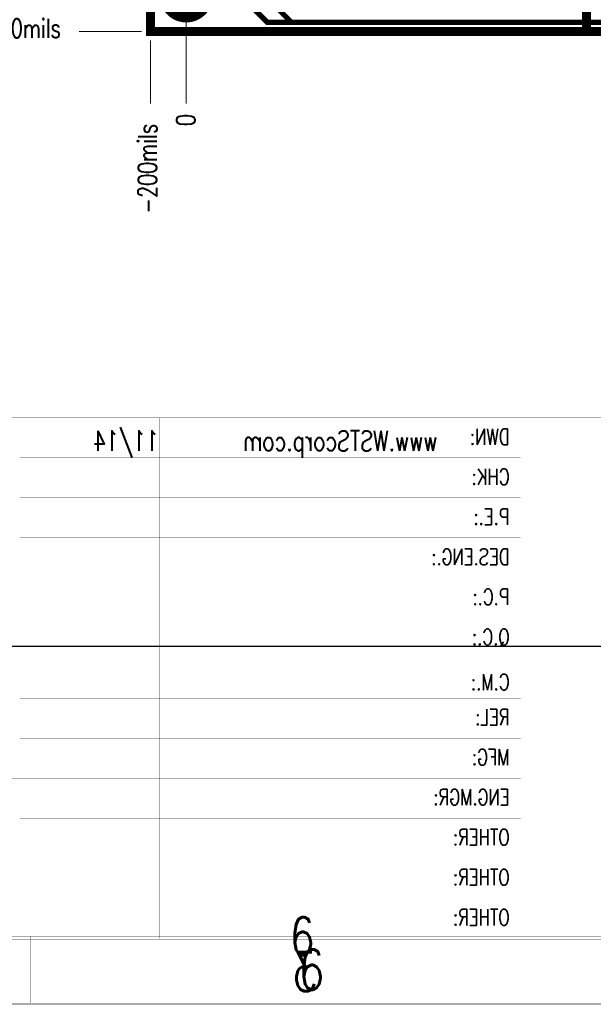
# Model space of a CAD drawing. Extents: x -7.2 to 18.3, y -5.6 to 10.9.
# Tile 2 of 112: x -0.9 to 2.3, y -5.6 to -0.1. Entities that reach past the tile are written whole.
import ezdxf

# ---------------------------------------------------------------- set-up
doc = ezdxf.new("R2010")
doc.units = 0
for name, pattern in [('SIG_294', [2, 1, 1]), ('SIG_296', [2, 1, 1]), ('TRMIDX_2048', [2, 1, 1]), ('TRMIDX_4096', [2, 1, 1])]:
    doc.linetypes.add(name, pattern=pattern)
for name, color, linetype in [('2D_LINE_02', 112, 'CONTINUOUS'), ('2D_LINE_116', 255, 'CONTINUOUS'), ('2D_LINE_121', 146, 'CONTINUOUS'), ('2D_LINE_129', 2, 'CONTINUOUS'), ('2D_LINE_130', 106, 'CONTINUOUS'), ('BOARD_OUTLINE_00', 254, 'CONTINUOUS'), ('DIMENSION1_122', 254, 'CONTINUOUS'), ('DIMENSION2_122', 254, 'CONTINUOUS'), ('DIMENSION3_122', 254, 'CONTINUOUS'), ('DIMENSION4_122', 254, 'CONTINUOUS'), ('DIMENSION5_122', 254, 'CONTINUOUS'), ('DIMENSION6_122', 254, 'CONTINUOUS'), ('DIMENSION7_122', 254, 'CONTINUOUS'), ('DRIL_NPLTE_THRU_01', 16, 'CONTINUOUS'), ('DRIL_NPLTE_THRU_03', 146, 'CONTINUOUS'), ('DRIL_NPLTE_THRU_04', 176, 'CONTINUOUS'), ('DRIL_SYMBOL', 254, 'CONTINUOUS'), ('PADS_BOT', 5, 'CONTINUOUS'), ('PADS_INNER', 1, 'CONTINUOUS'), ('PADS_TOP', 1, 'CONTINUOUS'), ('PADS_XR_131', 3, 'CONTINUOUS'), ('PADS_XR_132', 6, 'CONTINUOUS'), ('TEXT_121', 146, 'CONTINUOUS'), ('TEXT_122', 4, 'CONTINUOUS'), ('TEXT_129', 2, 'CONTINUOUS'), ('TEXT_130', 106, 'CONTINUOUS'), ('TRACE_03', 130, 'CONTINUOUS'), ('TRACE_04', 5, 'CONTINUOUS')]:
    doc.layers.add(name, color=color, linetype=linetype)
doc.styles.add('W0$0010890026', font='simplex', dxfattribs={"width": 0.75})
doc.styles.add('W0$0011250131', font='simplex', dxfattribs={"width": 0.75})
doc.styles.add('W0$00113', font='simplex', dxfattribs={"width": 0.75})
doc.styles.add('W0$0015', font='simplex', dxfattribs={"width": 0.75})
doc.styles.add('W0$005', font='simplex', dxfattribs={"width": 0.75})

# ---------------------------------------------------------------- blocks, each defined once
blk = doc.blocks.new('SMOOTH_0$01')
at = {"const_width": 0.005}
blk.add_lwpolyline([(-0.0025, 0, 1), (0.0025, 0, 1)], format="xyb", close=True, dxfattribs=at)
blk = doc.blocks.new('BOARD_1')
at = {"layer": 'BOARD_OUTLINE_00', "const_width": 0.01}
blk.add_lwpolyline([(-2.0303, 2.4627), (9.0698, 2.4627), (9.0698, -5.5373), (-2.0303, -5.5373)], close=True, dxfattribs=at)
at = {"layer": 'BOARD_OUTLINE_00'}
blk.add_blockref('SMOOTH_0$01', (-2.0303, -5.5373), dxfattribs=at)
blk = doc.blocks.new('DRAWING_7')
at = {"layer": '2D_LINE_116', "const_width": 0.008}
blk.add_lwpolyline([(-6.1542, 0), (7.2, 0), (7.2, 12.6876), (-6.1542, 12.6876)], close=True, dxfattribs=at)
blk = doc.blocks.new('SMOOTH_0$05')
at = {"const_width": 0.025}
blk.add_lwpolyline([(-0.0125, 0, 1), (0.0125, 0, 1)], format="xyb", close=True, dxfattribs=at)
blk = doc.blocks.new('DRAWING_18')
at = {"layer": '2D_LINE_02', "const_width": 0.05}
blk.add_lwpolyline([(0, 0), (1.97, 0), (1.97, -1.2475), (0, -1.2475)], close=True, dxfattribs=at)
at = {"layer": '2D_LINE_02'}
for p in [(0, 0), (1.97, 0), (0, -1.2475), (1.97, -1.2475)]:
    blk.add_blockref('SMOOTH_0$05', p, dxfattribs=at)
blk = doc.blocks.new('DRAWING_275')
at = {"layer": '2D_LINE_02', "const_width": 0.05}
blk.add_lwpolyline([(-2.0303, 2.4627), (9.0698, 2.4627), (9.0698, -5.5373), (-2.0303, -5.5373)], close=True, dxfattribs=at)
at = {"layer": '2D_LINE_02'}
blk.add_blockref('SMOOTH_0$05', (-2.0303, -5.5373), dxfattribs=at)
blk = doc.blocks.new('SMOOTH_0$001')
at = {"const_width": 0.0005}
blk.add_lwpolyline([(-0.00025, 0, 1), (0.00025, 0, 1)], format="xyb", close=True, dxfattribs=at)
blk = doc.blocks.new('DRAWING_292')
at = {"layer": '2D_LINE_121', "const_width": 0.001}
for points in [[(-0.3515, -0.375), (25.1485, -0.375), (25.1485, 16.125), (-0.3515, 16.125)], [(0, 0), (24.75, 0), (24.75, 15.75), (0, 15.75)]]:
    blk.add_lwpolyline(points, close=True, dxfattribs=at)
blk.add_lwpolyline([(6.0235, -0.375), (6.0235, 0)], dxfattribs=at)
at = {"layer": '2D_LINE_121'}
for p in [(6.0235, 0), (6.0235, -0.375)]:
    blk.add_blockref('SMOOTH_0$001', p, dxfattribs=at)
at = {"layer": 'TEXT_121', "style": 'W0$0015', "width": 0.75}
blk.add_text('6', height=0.225, dxfattribs=at).set_placement((7.5235, -0.3))
blk = doc.blocks.new('DRAWING_306')
at = {"layer": '2D_LINE_02', "const_width": 0.05}
blk.add_lwpolyline([(-0.515, -0.0401), (1.065, -0.0401), (1.065, -0.9401), (-0.0151, -0.9401), (-0.0151, -1.205), (0.0999, -1.205), (0.0999, -1.38), (0.6439, -1.38), (0.6439, -1.447), (0.8849, -1.447), (0.8849, -1.17), (1.925, -1.17), (1.925, -3.01), (-0.515, -3.01)], close=True, dxfattribs=at)
at = {"layer": '2D_LINE_02'}
for p in [(-0.515, -0.0401), (1.065, -0.0401), (-0.0151, -0.9401), (1.065, -0.9401), (0.8849, -1.17), (1.925, -1.17), (-0.0151, -1.205), (0.0999, -1.205), (0.0999, -1.38), (0.6439, -1.38), (0.6439, -1.447), (0.8849, -1.447), (-0.515, -3.01), (1.925, -3.01)]:
    blk.add_blockref('SMOOTH_0$05', p, dxfattribs=at)
blk = doc.blocks.new('DRAWING_315')
at = {"layer": '2D_LINE_130', "const_width": 0.001}
for points in [[(23.8592, -0.7048), (-0.8886, -0.7048), (-0.8886, 15.3085), (23.8592, 15.3085)], [(23.518, -0.3408), (-0.5019, -0.3408), (-0.5019, 14.9445), (23.518, 14.9445)]]:
    blk.add_lwpolyline(points, close=True, dxfattribs=at)
for points in [[(13.7314, 2.5781), (-0.5044, 2.5781)], [(6.0488, -0.3363), (6.0488, 2.5781)], [(8.0707, -0.3363), (8.0707, 2.5781)], [(8.0707, 2.3539), (5.2684, 2.3539)], [(8.0707, 2.1298), (5.2684, 2.1298)], [(10.929, 2.0524), (8.0707, 2.0524)], [(8.0707, 1.9056), (5.2684, 1.9056)], [(5.2684, 1.8495), (-0.5044, 1.8495)], [(8.0707, 1.6814), (5.2684, 1.6814)], [(8.0707, 1.4572), (5.2684, 1.4572)], [(8.0707, 1.233), (5.2684, 1.233)], [(8.0707, 1.0088), (5.2684, 1.0088)], [(8.0707, 0.7847), (5.2684, 0.7847)], [(5.2684, 0.5605), (-0.5044, 0.5605)], [(8.0707, 0.5605), (5.2684, 0.5605)], [(8.0707, 0.3363), (5.2684, 0.3363)], [(8.0707, 0.1121), (5.2684, 0.1121)], [(8.0707, -0.1121), (5.2684, -0.1121)], [(5.2984, -0.7048), (5.2984, -0.3408)], [(8.3918, -0.7048), (8.3918, -0.3408)]]:
    blk.add_lwpolyline(points, dxfattribs=at)
at = {"layer": '2D_LINE_130'}
for p in [(6.0488, 2.5781), (8.0707, 2.5781), (5.2684, 2.3539), (8.0707, 2.3539), (5.2684, 2.1298), (8.0707, 2.1298), (8.0707, 2.0524), (5.2684, 1.9056), (8.0707, 1.9056), (5.2684, 1.8495), (5.2684, 1.6814), (8.0707, 1.6814), (5.2684, 1.4572), (8.0707, 1.4572), (5.2684, 1.233), (8.0707, 1.233), (5.2684, 1.0088), (8.0707, 1.0088), (5.2684, 0.7847), (8.0707, 0.7847), (5.2684, 0.5605), (5.2684, 0.5605), (8.0707, 0.5605), (5.2684, 0.3363), (8.0707, 0.3363), (5.2684, 0.1121), (8.0707, 0.1121), (5.2684, -0.1121), (8.0707, -0.1121), (5.2984, -0.3408), (6.0488, -0.3363), (8.0707, -0.3363), (8.3918, -0.3408), (5.2984, -0.7048), (8.3918, -0.7048)]:
    blk.add_blockref('SMOOTH_0$001', p, dxfattribs=at)
at = {"layer": 'TEXT_130', "text_generation_flag": 2, "width": 0.75}
for s, height, style, p in [('www.WSTScorp.com      11/14', 0.112098, 'W0$00113', (7.6047, 2.3928)), ('DWN:', 0.08967, 'W0$0011250131', (8.0089, 2.427)), ('CHK:', 0.08967, 'W0$0011250131', (8.0089, 2.2029)), ('P.E.:', 0.08967, 'W0$0011250131', (8.0089, 1.9787)), ('DES.ENG.:', 0.08967, 'W0$0011250131', (8.0089, 1.7545)), ('P.C.:', 0.08967, 'W0$0011250131', (8.0089, 1.5303)), ('Q.C.:', 0.08967, 'W0$0011250131', (8.0089, 1.3061)), ('C.M.:', 0.08967, 'W0$0011250131', (8.0089, 1.0539)), ('REL:', 0.08967, 'W0$0011250131', (8.0089, 0.8578)), ('MFG:', 0.08967, 'W0$0011250131', (8.0089, 0.6336)), ('ENG.MGR:', 0.08967, 'W0$0011250131', (8.0089, 0.4094)), ('OTHER:', 0.08967, 'W0$0011250131', (8.0089, 0.1852)), ('OTHER:', 0.08967, 'W0$0011250131', (8.0089, -0.039)), ('OTHER:', 0.08967, 'W0$0011250131', (8.0089, -0.2632)), ('3', 0.2184, 'W0$0011250131', (6.9361, -0.632))]:
    blk.add_text(s, height=height, dxfattribs=dict(at, style=style)).set_placement(p)
blk = doc.blocks.new('DRAWING_316')
at = {"layer": '2D_LINE_129', "const_width": 0.001}
for points in [[(-19.2351, -14.9372), (4.7207, -14.9372), (4.7207, 0.5637), (-19.2351, 0.5637)], [(-18.9049, -14.5849), (4.3464, -14.5849), (4.3464, 0.2114), (-18.9049, 0.2114)]]:
    blk.add_lwpolyline(points, close=True, dxfattribs=at)
for points in [[(-13.2462, -14.9372), (-13.2462, -14.5849)], [(-10.2517, -14.9372), (-10.2517, -14.5849)]]:
    blk.add_lwpolyline(points, dxfattribs=at)
at = {"layer": '2D_LINE_129'}
for p in [(-13.2462, -14.5849), (-10.2517, -14.5849), (-13.2462, -14.9372), (-10.2517, -14.9372)]:
    blk.add_blockref('SMOOTH_0$001', p, dxfattribs=at)
at = {"layer": 'TEXT_129', "style": 'W0$0010890026', "width": 0.75}
blk.add_text('6', height=0.2114, dxfattribs=at).set_placement((-11.837, -14.8667))
blk = doc.blocks.new('D_2dfeghi_320')
at = {"layer": 'DIMENSION1_122', "linetype": 'TRMIDX_4096', "const_width": 0.005}
blk.add_lwpolyline([(-0.5499, 0)], close=True, dxfattribs=at)
at = {"layer": 'DIMENSION2_122', "linetype": 'TRMIDX_4096', "const_width": 0.005}
blk.add_lwpolyline([(-0.5499, -0.2001)], close=True, dxfattribs=at)
at = {"layer": 'DIMENSION3_122', "linetype": 'TRMIDX_4096', "const_width": 0.005}
blk.add_lwpolyline([(-0.5499, 0), (-0.5499, 0), (-0.5499, 0)], close=True, dxfattribs=at)
at = {"layer": 'DIMENSION4_122', "linetype": 'TRMIDX_4096', "const_width": 0.005}
blk.add_lwpolyline([(-0.5499, -0.2001), (-0.5499, -0.2001), (-0.5499, -0.2001)], close=True, dxfattribs=at)
at = {"layer": 'DIMENSION5_122', "linetype": 'TRMIDX_4096', "const_width": 0.005}
blk.add_lwpolyline([(-0.05, 0), (-0.5999, 0)], dxfattribs=at)
at = {"layer": 'DIMENSION6_122', "linetype": 'TRMIDX_4096', "const_width": 0.005}
blk.add_lwpolyline([(-0.2499, -0.2001), (-0.5999, -0.2001)], dxfattribs=at)
at = {"layer": 'DIMENSION7_122', "linetype": 'TRMIDX_4096', "const_width": 0.001}
for points in [[(0, 0), (0, 0)], [(-0.1999, -0.2001), (-0.1999, -0.2001)]]:
    blk.add_lwpolyline(points, dxfattribs=at)
at = {"layer": 'TEXT_122', "style": 'W0$005', "width": 0.75}
blk.add_text('0', height=0.105, rotation=180, dxfattribs=at).set_placement((-0.7399, 0.0599))
blk.add_text('-200mils', height=0.105, dxfattribs=at).set_placement((-1.2049, -0.2351))
blk = doc.blocks.new('D_1dfeghi_322')
at = {"layer": 'DIMENSION1_122', "linetype": 'TRMIDX_2048', "const_width": 0.005}
blk.add_lwpolyline([(0, -0.5551)], close=True, dxfattribs=at)
at = {"layer": 'DIMENSION2_122', "linetype": 'TRMIDX_2048', "const_width": 0.005}
blk.add_lwpolyline([(-0.1999, -0.5551)], close=True, dxfattribs=at)
at = {"layer": 'DIMENSION3_122', "linetype": 'TRMIDX_2048', "const_width": 0.005}
blk.add_lwpolyline([(0, -0.5551), (0, -0.5551), (0, -0.5551)], close=True, dxfattribs=at)
at = {"layer": 'DIMENSION4_122', "linetype": 'TRMIDX_2048', "const_width": 0.005}
blk.add_lwpolyline([(-0.1999, -0.5551), (-0.1999, -0.5551), (-0.1999, -0.5551)], close=True, dxfattribs=at)
at = {"layer": 'DIMENSION5_122', "linetype": 'TRMIDX_2048', "const_width": 0.005}
blk.add_lwpolyline([(0, -0.05), (0, -0.6051)], dxfattribs=at)
at = {"layer": 'DIMENSION6_122', "linetype": 'TRMIDX_2048', "const_width": 0.005}
blk.add_lwpolyline([(-0.1999, -0.2501), (-0.1999, -0.6051)], dxfattribs=at)
at = {"layer": 'DIMENSION7_122', "linetype": 'TRMIDX_2048', "const_width": 0.001}
for points in [[(0, 0), (0, 0)], [(-0.1999, -0.2001), (-0.1999, -0.2001)]]:
    blk.add_lwpolyline(points, dxfattribs=at)
at = {"layer": 'TEXT_122', "style": 'W0$005', "width": 0.75}
for s, p in [('0', (0.0501, -0.7301)), ('-200mils', (-0.1649, -1.2201))]:
    blk.add_text(s, height=0.105, rotation=90, dxfattribs=at).set_placement(p)
blk = doc.blocks.new('D_1dfeghi_323')
at = {"layer": 'DIMENSION1_122', "linetype": 'TRMIDX_2048', "const_width": 0.005}
blk.add_lwpolyline([(0, -0.5501)], close=True, dxfattribs=at)
at = {"layer": 'DIMENSION3_122', "linetype": 'TRMIDX_2048', "const_width": 0.005}
blk.add_lwpolyline([(0, -0.5501), (0, -0.5501), (0, -0.5501)], close=True, dxfattribs=at)
at = {"layer": 'DIMENSION5_122', "linetype": 'TRMIDX_2048', "const_width": 0.005}
blk.add_lwpolyline([(0, -0.05), (0, -0.6001)], dxfattribs=at)
blk = doc.blocks.new('DRIL_SYMBOL_0$18')
at = {"layer": 'DRIL_SYMBOL', "const_width": 0.002}
for points in [[(-0.01, 0), (0.01, 0)], [(0, -0.01), (0, 0.01)]]:
    blk.add_lwpolyline(points, dxfattribs=at)
blk = doc.blocks.new('DRIL_HOLE_0$18')
at = {"const_width": 0.09}
blk.add_lwpolyline([(-0.045, 0, 1), (0.045, 0, 1)], format="xyb", close=True, dxfattribs=at)
blk.add_blockref('DRIL_SYMBOL_0$18', (0, 0))
blk = doc.blocks.new('PAD_70')
at = {"const_width": 0.0025}
blk.add_lwpolyline([(0, -0.00125, 1), (0, 0.00125, 1)], format="xyb", close=True, dxfattribs=at)
blk = doc.blocks.new('PAD_137')
at = {"const_width": 0.15}
blk.add_lwpolyline([(0, -0.075, 1), (0, 0.075, 1)], format="xyb", close=True, dxfattribs=at)
blk = doc.blocks.new('STK_TOP_78')
at = {"layer": 'DRIL_NPLTE_THRU_01'}
blk.add_blockref('DRIL_HOLE_0$18', (0, 0), dxfattribs=at)
at = {"layer": 'DRIL_NPLTE_THRU_03'}
blk.add_blockref('DRIL_HOLE_0$18', (0, 0), dxfattribs=at)
at = {"layer": 'DRIL_NPLTE_THRU_04'}
blk.add_blockref('DRIL_HOLE_0$18', (0, 0), dxfattribs=at)
at = {"layer": 'PADS_BOT'}
blk.add_blockref('PAD_70', (0, 0), dxfattribs=at)
at = {"layer": 'PADS_INNER'}
blk.add_blockref('PAD_70', (0, 0), dxfattribs=at)
at = {"layer": 'PADS_TOP'}
blk.add_blockref('PAD_70', (0, 0), dxfattribs=at)
at = {"layer": 'PADS_XR_131'}
blk.add_blockref('PAD_137', (0, 0), dxfattribs=at)
at = {"layer": 'PADS_XR_132'}
blk.add_blockref('PAD_137', (0, 0), dxfattribs=at)
blk = doc.blocks.new('SYM_TOP_64')
blk.add_blockref('STK_TOP_78', (-0.0001, 0.0001))
blk = doc.blocks.new('PART_TOP_452')
blk.add_blockref('SYM_TOP_64', (0, 0))
blk = doc.blocks.new('SMOOTH_0$03')
at = {"const_width": 0.015}
blk.add_lwpolyline([(-0.0075, 0, 1), (0.0075, 0, 1)], format="xyb", close=True, dxfattribs=at)

msp = doc.modelspace()

# ---------------------------------------------------------------- linework, layer by layer
at = {"layer": 'TRACE_03', "linetype": 'SIG_294', "const_width": 0.03}
msp.add_lwpolyline([(7.99, -0.15), (0.59, -0.15), (0.47, -0.03), (0.475, 0.39)], dxfattribs=at)
at = {"layer": 'TRACE_04', "linetype": 'SIG_296', "const_width": 0.03}
msp.add_lwpolyline([(0.005, 1.14), (0.35, 0.795), (0.35, -0.045), (0.455, -0.15), (10.165, -0.15), (10.275, -0.04), (10.275, 0.3)], dxfattribs=at)

# ---------------------------------------------------------------- block references
for name, p in [('DRAWING_292', (-6.8949, -5.265)), ('DRAWING_315', (-6.1989, -4.941)), ('DRAWING_316', (12.4181, 9.496)), ('DRAWING_7', (4.6143, -3.6427)), ('DRAWING_275', (1.8304, 5.3372)), ('BOARD_1', (1.8304, 5.3372)), ('DRAWING_306', (0.3151, 2.81)), ('DRAWING_18', (2.2402, 1.0474)), ('PART_TOP_452', (0.0001, -0.0001)), ('D_2dfeghi_320', (0, 0)), ('D_1dfeghi_322', (0, 0)), ('D_1dfeghi_323', (0, 0))]:
    msp.add_blockref(name, p)
at = {"layer": 'TRACE_03'}
msp.add_blockref('SMOOTH_0$03', (0.59, -0.15), dxfattribs=at)
at = {"layer": 'TRACE_04'}
msp.add_blockref('SMOOTH_0$03', (0.455, -0.15), dxfattribs=at)

doc.saveas('drawing.dxf')
